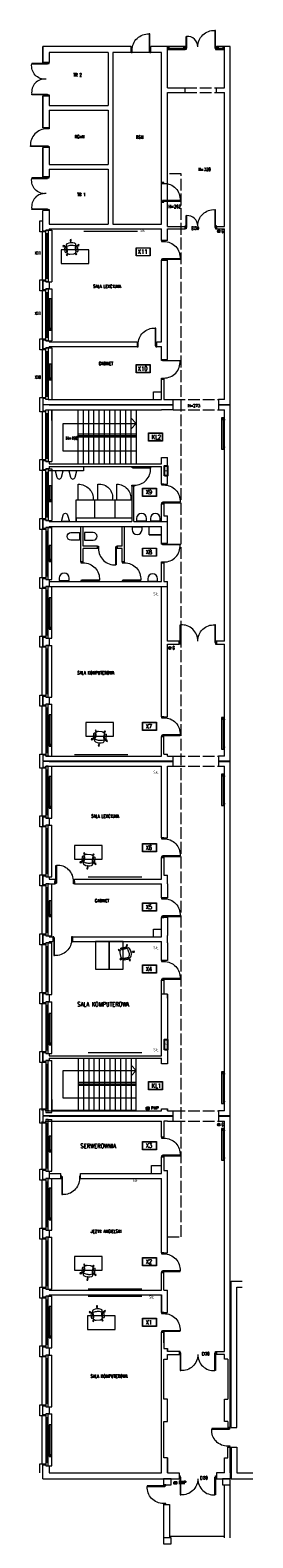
# Model space of a CAD drawing. Header units: millimetres. Extents: x -20020 to 55682, y 3351 to 17623.
# Tile 33 of 49: x 6999 to 8132, y 9951 to 17623. Entities that reach past the tile are written whole.
import ezdxf

# ---------------------------------------------------------------- set-up
doc = ezdxf.new("R2010")
doc.units = ezdxf.units.MM
doc.linetypes.add('ACAD_ISO02W100', pattern=[15, 12, -3])
doc.layers.get('0').update_dxf_attribs({"color": 252, "lineweight": 9})
for name, color, linetype, lineweight in [('0 - przerywana', 252, 'ACAD_ISO02W100', 9), ('0- stolarka', 252, 'Continuous', 9), ('0- widokowe', 252, 'Continuous', 9), ('000 STOLARKA', 252, 'Continuous', 9), ('000- DODATKI', 252, 'Continuous', 9), ('000- ŚCIANY', 252, 'Continuous', 9), ('000-NUMERY SALI', 252, 'Continuous', 9), ('Grzejniki CO na rzucie', 252, 'Continuous', 9), ('PIK_09_MEBLE', 252, 'Continuous', 9), ('widokowe', 252, 'Continuous', 9)]:
    doc.layers.add(name, color=color, linetype=linetype, lineweight=lineweight)
doc.layers.add('Znaki bezp.', color=10, linetype='Continuous')
doc.styles.add('GENERATED_STYLE_7', font='txt', dxfattribs={"width": 0.8})
doc.styles.get("Standard").update_dxf_attribs({"font": 'romans.shx', "width": 0.7})

# ---------------------------------------------------------------- blocks, each defined once
blk = doc.blocks.new('d90')
at = {"layer": '0- stolarka'}
for points in [[(-270.5, 3071.8), (-270.5, 3161.8), (-267.5, 3161.8), (-267.5, 3071.8), (-270.5, 3071.8)], [(-275.5, 3079.3), (-270.5, 3079.3), (-270.5, 3067.3), (-275.5, 3067.3), (-275.5, 3079.3)], [(-180.5, 3079.3), (-175.5, 3079.3), (-175.5, 3067.3), (-180.5, 3067.3), (-180.5, 3079.3)]]:
    blk.add_lwpolyline(points, dxfattribs=at)
blk.add_lwpolyline([(-180.5, 3079.3, 0.437586), (-267.5, 3161.8, 1.233982)], format="xyb", dxfattribs=at)
blk = doc.blocks.new('drzwi 2x90')
at = {"layer": '0- stolarka'}
for points in [[(5795.1, 5238.8, -0.437586), (5712.6, 5325.8, -1.233982)], [(5795.1, 5238.8, 0.437586), (5712.6, 5151.8, 1.233982)]]:
    blk.add_lwpolyline(points, format="xyb", dxfattribs=at)
for points in [[(5802.6, 5328.8), (5712.6, 5328.8), (5712.6, 5325.8), (5802.6, 5325.8), (5802.6, 5328.8)], [(5795.1, 5333.8), (5795.1, 5328.8), (5810.1, 5328.8), (5810.1, 5333.8), (5795.1, 5333.8)], [(5802.6, 5148.8), (5712.6, 5148.8), (5712.6, 5151.8), (5802.6, 5151.8), (5802.6, 5148.8)], [(5795.1, 5143.8), (5795.1, 5148.8), (5810.1, 5148.8), (5810.1, 5143.8), (5795.1, 5143.8)]]:
    blk.add_lwpolyline(points, dxfattribs=at)
blk = doc.blocks.new('OKNO 02')
at = {"layer": '0- stolarka'}
for points in [[(-795.8, 4074.8), (-532.4, 4074.8), (-532.4, 4085.8), (-795.8, 4085.8), (-795.8, 4074.8)], [(-777.7, 4074.8), (-777.7, 4085.8)], [(-550.6, 4080.3), (-777.7, 4080.3)], [(-550.6, 4074.8), (-550.6, 4085.8)]]:
    blk.add_lwpolyline(points, dxfattribs=at)
at = {"layer": '0- widokowe'}
for points in [[(-532.4, 4104.8), (-795.8, 4104.8)], [(-795.8, 4085.8), (-795.8, 4104.8)], [(-532.4, 4085.8), (-532.4, 4104.8)], [(-542.4, 4055.8), (-542.4, 4055.8), (-785.8, 4055.8), (-785.8, 4055.8)]]:
    blk.add_lwpolyline(points, dxfattribs=at)
blk = doc.blocks.new('drzwi 90x30')
at = {"layer": '0- stolarka'}
for points in [[(7791.9, 16619.6), (7791.9, 16679.6), (7794.9, 16679.6), (7794.9, 16619.6), (7791.9, 16619.6)], [(7941.9, 16619.6), (7941.9, 16709.6), (7938.9, 16709.6), (7938.9, 16619.6), (7941.9, 16619.6)], [(7786.9, 16627.1), (7791.9, 16627.1), (7791.9, 16612.1), (7786.9, 16612.1), (7786.9, 16627.1)], [(7946.9, 16627.1), (7941.9, 16627.1), (7941.9, 16612.1), (7946.9, 16612.1), (7946.9, 16627.1)]]:
    blk.add_lwpolyline(points, dxfattribs=at)
for points in [[(7851.9, 16627.1, 0.41941), (7794.9, 16679.6, 1.233982)], [(7851.9, 16627.1, -0.437586), (7938.9, 16709.6, -1.233982)]]:
    blk.add_lwpolyline(points, format="xyb", dxfattribs=at)
blk = doc.blocks.new('drzwi 80x80')
at = {"layer": '0- stolarka'}
for points in [[(6844.6, 16756.2, -0.496076), (6772.1, 16833.2, -1.233982)], [(6844.6, 16756.2, 0.496076), (6772.1, 16679.2, 1.233982)]]:
    blk.add_lwpolyline(points, format="xyb", dxfattribs=at)
for points in [[(6852.1, 16836.2), (6772.1, 16836.2), (6772.1, 16833.2), (6852.1, 16833.2), (6852.1, 16836.2)], [(6844.6, 16841.2), (6844.6, 16836.2), (6859.6, 16836.2), (6859.6, 16841.2), (6844.6, 16841.2)], [(6852.1, 16676.2), (6772.1, 16676.2), (6772.1, 16679.2), (6852.1, 16679.2), (6852.1, 16676.2)], [(6844.6, 16671.2), (6844.6, 16676.2), (6859.6, 16676.2), (6859.6, 16671.2), (6844.6, 16671.2)]]:
    blk.add_lwpolyline(points, dxfattribs=at)
blk = doc.blocks.new('INNY_P_ALH_LEFT_P_90_80_80_30_10')
for p, q in [((-380, -70), (-280, -70)), ((-380, -90), (-320, -90)), ((-380, -110), (-280, -110)), ((-380, -130), (-320, -130))]:
    blk.add_line(p, q)
for points in [[(-320, -50), (-320, 0), (-280, 0), (-280, -50)], [(280, -50), (280, 0), (320, 0), (320, -50)], [(-400, -150), (400, -150), (400, -50), (-400, -50), (-400, -150)]]:
    blk.add_lwpolyline(points)
blk = doc.blocks.new('Z$W@#14095')
at = {"layer": 'PIK_09_MEBLE', "linetype": 'Continuous'}
for p, q in [((6.1, 16.6), (13.8, 19.1)), ((7.7, 11.9), (6.1, 16.6)), ((15.3, 14.3), (7.7, 11.9)), ((13.8, 19.1), (14.3, 17.3)), ((14.3, 17.3), (22, 19.8)), ((14.7, 16.1), (14.3, 17.3)), ((22.4, 18.5), (14.7, 16.1)), ((14.7, 16.1), (15.3, 14.3)), ((19.9, 38.6), (20.2, 40.2)), ((19.9, 29.1), (19.9, 38.6)), ((22, 19.8), (19.9, 29.1)), ((20.2, 40.2), (20.8, 41.8)), ((20.7, 60.7), (24.8, 63.6)), ((25.3, 54.2), (20.7, 60.7)), ((20.8, 41.8), (21.6, 43.2)), ((21.6, 43.2), (22.6, 44.5)), ((22, 19.8), (22.4, 18.5)), ((26.2, 9.7), (22.4, 18.5)), ((22.6, 44.5), (23.8, 45.7)), ((23.8, 45.7), (31.8, 48.4)), ((24.8, 63.6), (29.4, 57.1)), ((26.9, 55.4), (25.3, 54.2)), ((31.7, 2), (26.2, 9.7)), ((26.9, 55.4), (27.8, 56.1)), ((31.8, 48.4), (26.9, 55.4)), ((29.4, 57.1), (27.9, 56.1)), ((27.9, 56.1), (33.2, 48.9)), ((32.9, 0.8), (31.7, 2)), ((31.8, 48.5), (33.2, 49)), ((34.3, -0.1), (32.9, 0.8)), ((33.2, 48.9), (34.4, 49.3)), ((34.4, 49.3), (56.9, 56.5)), ((54.1, 63), (36.6, 57.4)), ((47.1, 1), (39, -1.5)), ((39.7, 47.9), (57.2, 53.5)), ((39.7, 47.9), (39.7, 47.9)), ((47.1, 1), (48.5, 1.5)), ((47.2, -7.6), (47.1, 1)), ((48.5, 1.4), (48.4, -7.6)), ((49.7, 1.7), (48.5, 1.4)), ((72.2, 9), (49.7, 1.7)), ((70.6, 11.7), (53.1, 6.1)), ((54.1, 63), (54.1, 63)), ((56.2, -3.4), (73.7, 2.2)), ((56.9, 56.5), (59.4, 56.5)), ((59.4, 56.5), (62, 56.1)), ((62, 56.1), (64.4, 55.3)), ((64.4, 55.3), (66.7, 54.1)), ((66.6, 57.1), (71.3, 63.5)), ((68.1, 56), (66.6, 57.1)), ((66.7, 54.1), (68.1, 56)), ((69.1, 55.2), (67.8, 53.4)), ((67.8, 53.4), (69.7, 51.8)), ((68, 56), (69, 55.3)), ((70.6, 54.1), (69.1, 55.2)), ((69.7, 51.8), (71.3, 49.8)), ((75.3, 60.6), (70.6, 54.1)), ((70.6, 11.7), (70.6, 11.7)), ((71.3, 63.5), (75.3, 60.6)), ((71.3, 49.8), (72.6, 47.7)), ((74.3, 10.5), (72.2, 9)), ((72.6, 47.7), (73.6, 45.4)), ((73.6, 45.4), (79.2, 27.8)), ((76.1, 12.3), (74.3, 10.5)), ((77.6, 14.4), (76.1, 12.3)), ((78.8, 16.7), (77.6, 14.4)), ((81, 16), (78.8, 16.7)), ((79.2, 27.8), (79.8, 25.3)), ((79.8, 20.3), (79.2, 17.8)), ((79.2, 17.8), (81.4, 17.1)), ((79.8, 25.3), (80, 22.8)), ((80, 22.8), (79.8, 20.3)), ((80.4, 14.2), (81, 16)), ((88, 11.7), (80.4, 14.2)), ((80.8, 15.7), (81.3, 17.2)), ((81.4, 17.1), (81.9, 18.9)), ((81.9, 18.9), (89.6, 16.4)), ((89.6, 16.4), (88, 11.7)), ((35.8, -0.8), (34.3, -0.1)), ((37.4, -1.3), (35.8, -0.8)), ((39, -1.5), (37.4, -1.3)), ((45.3, -15.6), (45.2, -7.6)), ((45.2, -7.6), (47.2, -7.6)), ((50.3, -15.6), (45.3, -15.6)), ((47.1, -7.5), (48.3, -7.5)), ((48.4, -7.6), (50.2, -7.6)), ((50.2, -7.6), (50.3, -15.6)), ((56.2, -3.4), (56.2, -3.4))]:
    blk.add_line(p, q, dxfattribs=at)
for centre, radius, start, end in [((74.9, 37.7), 44, 173.94367, 199.79381), ((41.4, 41.3), 10.3, 130.9193, 174.1814), ((38.1, 52.6), 5, 107.84907, 287.84907), ((75.8, 34.9), 44, 195.90433, 221.75447), ((50.7, 12.5), 10.3, 221.51675, 264.77884), ((54.6, 1.3), 5, 107.84907, 287.84907), ((55.6, 58.3), 5, 287.84907, 107.84907), ((58.1, 40.5), 16.2, 53.65259, 58.1201), ((72.1, 7), 5, 287.84907, 107.84907), ((63.8, 22.9), 16.2, 337.57804, 342.04555)]:
    blk.add_arc(centre, radius, start, end, dxfattribs=at)
blk = doc.blocks.new('GRZEJNIK DUŻY')
for p, q in [((-380, -70), (-280, -70)), ((-380, -90), (-320, -90)), ((-380, -110), (-280, -110)), ((-380, -130), (-320, -130))]:
    blk.add_line(p, q)
for points in [[(-320, -50), (-320, 0), (-280, 0), (-280, -50)], [(1080, -50), (1080, 0), (1120, 0), (1120, -50)], [(-400, -150), (1200, -150), (1200, -50), (-400, -50), (-400, -150)]]:
    blk.add_lwpolyline(points)

msp = doc.modelspace()

# ---------------------------------------------------------------- linework, layer by layer
at = {"layer": '0 - przerywana', "ltscale": 5}
for points in [[(7786.86, 17329.14), (7946.86, 17329.14)], [(7786.86, 17305.14), (7946.86, 17305.14)], [(7697.03, 11482.27), (7767.03, 11482.27), (7767.03, 16892.52), (7697.03, 16892.52)], [(7727.03, 15743.27), (7957.03, 15743.27)], [(7727.03, 15691.06), (7957.03, 15691.06)], [(7727.03, 13929.3), (7957.03, 13929.3)], [(7727.03, 13877.08), (7957.03, 13877.08)], [(7727.03, 12124), (7957.03, 12124)], [(7727.03, 12071.78), (7957.03, 12071.78)]]:
    msp.add_lwpolyline(points, dxfattribs=at)
at = {"layer": '0- stolarka'}
for points in [[(7786.86, 17539.14), (7697.03, 17539.14), (7697.03, 17524.14), (7786.86, 17524.14), (7786.86, 17539.14), (7779.73, 17539.14), (7779.73, 17524.14), (7704.8, 17524.14), (7704.8, 17539.14), (7704.8, 17531.64), (7779.73, 17531.64)], [(7987.03, 17539.14), (7946.86, 17539.14), (7946.86, 17524.14), (7987.03, 17524.14), (7987.03, 17539.14), (7979.9, 17539.14), (7979.9, 17524.14), (7954.62, 17524.14), (7954.62, 17539.14), (7954.62, 17531.64), (7979.9, 17531.64)], [(7271.03, 15403.51), (7271.03, 15381.08), (7090.03, 15381.08)], [(7233.03, 15122.35), (7233.03, 15232.35), (7331.03, 15232.35)], [(7327.71, 15139.77), (7327.71, 15232.35), (7431.71, 15232.35)], [(7431.71, 15139.77), (7431.71, 15232.35), (7517.03, 15232.35)]]:
    msp.add_lwpolyline(points, dxfattribs=at)
for points in [[(7125.94, 15381.08), (7134.87, 15347.75, 0.767327), (7157.94, 15347.75), (7166.87, 15381.08), (7125.94, 15381.08)], [(7195.37, 15381.08), (7204.3, 15347.75, 0.767327), (7227.37, 15347.75), (7236.3, 15381.08), (7195.37, 15381.08)], [(7243.51, 15232.35), (7243.51, 15312.35, -0.4343218), (7320.03, 15232.35, -0.8329065)], [(7343.16, 15232.35), (7343.16, 15312.35, -0.5196442), (7416.15, 15232.35, -0.8329065)], [(7440.07, 15232.35), (7440.07, 15312.35, -0.4492447), (7511.15, 15232.35, -0.8329065)], [(7157.68, 15122.4), (7166.62, 15155.73, -0.767327), (7189.68, 15155.73), (7198.62, 15122.4), (7157.68, 15122.4)], [(7540.22, 15126.32), (7590.65, 15126.32), (7590.65, 15138.1, 1), (7540.22, 15138.1), (7540.22, 15126.32)], [(7610.66, 15126.32), (7661.09, 15126.32), (7661.09, 15138.1, 1), (7610.66, 15138.1), (7610.66, 15126.32)], [(7250.12, 15066.4), (7250.12, 15027.35), (7206.62, 15027.35, -1), (7206.62, 15066.4), (7250.12, 15066.4)], [(7276.28, 15066.4), (7276.28, 15027.35), (7319.78, 15027.35, 1), (7319.78, 15066.4), (7276.28, 15066.4)], [(7568.21, 15093.37), (7517.78, 15093.37), (7517.78, 15081.59, 1), (7568.21, 15081.59), (7568.21, 15093.37)], [(7146.94, 14823.24), (7197.37, 14823.24), (7197.37, 14835.02, 1), (7146.94, 14835.02), (7146.94, 14823.24)], [(7597.01, 14819.32), (7647.44, 14819.32), (7647.44, 14831.1, 1), (7597.01, 14831.1), (7597.01, 14819.32)]]:
    msp.add_lwpolyline(points, format="xyb", dxfattribs=at)
at = {"layer": '0- widokowe'}
for points in [[(7079.03, 16296.59), (7048.03, 16296.59), (7048.03, 16352.59), (7079.03, 16352.59)], [(7079.03, 15996.93), (7048.03, 15996.93), (7048.03, 16052.93), (7079.03, 16052.93)], [(7079.03, 15681.06), (7048.03, 15681.06), (7048.03, 15753.27), (7079.03, 15753.27)], [(7109.03, 15637.06), (7109.03, 15691.06), (7539.03, 15691.06), (7539.03, 15415.51)], [(7243.03, 15415.51), (7243.03, 15691.06)], [(7271.03, 15415.51), (7271.03, 15691.06)], [(7297.03, 15415.51), (7297.03, 15691.06)], [(7323.03, 15415.51), (7323.03, 15691.06)], [(7350.03, 15415.51), (7350.03, 15691.06)], [(7377.03, 15415.51), (7377.03, 15691.06)], [(7404.03, 15415.51), (7404.03, 15691.06)], [(7431.03, 15415.51), (7431.03, 15691.06)], [(7458.03, 15415.51), (7458.03, 15691.06)], [(7485.03, 15415.51), (7485.03, 15691.06)], [(7512.03, 15415.51), (7512.03, 15691.06)], [(7539.03, 15480.4), (7167.01, 15480.4), (7167.01, 15621.53), (7539.03, 15621.33), (7512.03, 15594.33)], [(7539.03, 15621.33), (7512.03, 15648.33)], [(7539.03, 15566.65), (7243.03, 15566.65)], [(7539.03, 15559.06), (7243.03, 15559.06)], [(7539.03, 15551.47), (7243.03, 15551.47)], [(7079.03, 15381.61), (7048.03, 15381.61), (7048.03, 15437.61), (7079.03, 15437.61)], [(7079.03, 15081.95), (7048.03, 15081.95), (7048.03, 15137.95), (7079.03, 15137.95)], [(7079.03, 14782.29), (7048.03, 14782.29), (7048.03, 14838.29), (7079.03, 14838.29)], [(7079.03, 14482.62), (7048.03, 14482.62), (7048.03, 14538.62), (7079.03, 14538.62)], [(7079.03, 14182.96), (7048.03, 14182.96), (7048.03, 14238.96), (7079.03, 14238.96)], [(7079.03, 13867.08), (7048.03, 13867.08), (7048.03, 13939.3), (7079.03, 13939.3)], [(7079.03, 13568.31), (7048.03, 13568.31), (7048.03, 13624.31), (7079.03, 13624.31)], [(7079.03, 13268.65), (7048.03, 13268.65), (7048.03, 13324.65), (7079.03, 13324.65)], [(7079.03, 12968.77), (7048.03, 12968.77), (7048.03, 13024.99), (7079.03, 13024.99)], [(7079.03, 12669.11), (7048.03, 12669.11), (7048.03, 12725.33), (7079.03, 12725.33)], [(7079.03, 12369.66), (7048.03, 12369.66), (7048.03, 12425.66), (7079.03, 12425.66)], [(7109.03, 12181.56), (7109.03, 12127.56), (7539.03, 12127.56), (7539.03, 12391.56)], [(7243.03, 12391.56), (7243.03, 12127.56)], [(7271.03, 12391.56), (7271.03, 12127.56)], [(7297.03, 12391.56), (7297.03, 12127.56)], [(7323.03, 12391.56), (7323.03, 12127.56)], [(7350.03, 12391.56), (7350.03, 12127.56)], [(7377.03, 12391.56), (7377.03, 12127.56)], [(7404.03, 12391.56), (7404.03, 12127.56)], [(7431.03, 12391.56), (7431.03, 12127.56)], [(7458.03, 12391.56), (7458.03, 12127.56)], [(7485.03, 12391.56), (7485.03, 12127.56)], [(7512.03, 12391.56), (7512.03, 12127.56)], [(7539.03, 12329.35), (7512.03, 12356.35)], [(7539.03, 12188.42), (7167.01, 12188.42), (7167.01, 12329.56), (7539.03, 12329.35), (7512.03, 12302.35)], [(7539.03, 12267.14), (7243.03, 12267.14)], [(7539.03, 12259.56), (7243.03, 12259.56)], [(7539.03, 12251.97), (7243.03, 12251.97)], [(7079.03, 12061.78), (7048.03, 12061.78), (7048.03, 12134), (7079.03, 12134)], [(7079.03, 11770.34), (7048.03, 11770.34), (7048.03, 11826.34), (7079.03, 11826.34)], [(7079.03, 11470.67), (7048.03, 11470.67), (7048.03, 11526.67), (7079.03, 11526.67)], [(7079.03, 11171.01), (7048.03, 11171.01), (7048.03, 11227.01), (7079.03, 11227.01)], [(7079.03, 10871.35), (7048.03, 10871.35), (7048.03, 10927.35), (7079.03, 10927.35)], [(7079.03, 10571.69), (7048.03, 10571.69), (7048.03, 10627.69), (7079.03, 10627.69)], [(7048.03, 10281.81), (7048.03, 10328.02), (7079.03, 10328.02)], [(7712.03, 9959.16), (7982.03, 9959.16)]]:
    msp.add_lwpolyline(points, dxfattribs=at)
at = {"layer": '000 STOLARKA'}
msp.add_lwpolyline([(7063.03, 12420.66), (7063.03, 12374.45)], dxfattribs=at)
at = {"layer": '000- DODATKI'}
for points in [[(7272.14, 16600.46), (7544.99, 16600.46)], [(7223.86, 13936.28), (7496.72, 13936.28)], [(7294.18, 13314.87), (7567.03, 13314.87)], [(7294.18, 12420.21), (7567.03, 12420.21)], [(7294.18, 11217.88), (7567.03, 11217.88)], [(7294.18, 11179.93), (7567.03, 11179.93)]]:
    msp.add_lwpolyline(points, dxfattribs=at)
at = {"layer": '000- ŚCIANY'}
for points in [[(7063.03, 17539.14), (7063.03, 17459.14)], [(7063.03, 17459.14), (7063.03, 17539.14)], [(7512.8, 17539.14), (7063.03, 17539.14)], [(7095.03, 17509.14), (7095.03, 17459.14)], [(7395.03, 17509.14), (7095.03, 17509.14)], [(7395.03, 17509.14), (7395.03, 17240.14)], [(7667.03, 17509.14), (7419.03, 17509.14)], [(7419.03, 17509.14), (7419.03, 16636.14)], [(7512.8, 17509.14), (7512.8, 17539.14)], [(7612.8, 17509.14), (7612.8, 17539.14)], [(7697.03, 17539.14), (7612.8, 17539.14)], [(7667.03, 16636.14), (7667.03, 17509.14)], [(7697.03, 17329.14), (7697.03, 17539.14)], [(7987.03, 17329.14), (7987.03, 17539.14)], [(8017.03, 17539.14), (7987.03, 17539.14)], [(8017.03, 10511.81), (8017.03, 17539.14)], [(7095.03, 17459.14), (7063.03, 17459.14)], [(7063.03, 17289.14), (7063.03, 17125.98)], [(7063.03, 17125.98), (7063.03, 17289.14)], [(7063.03, 17289.14), (7095.03, 17289.14)], [(7095.03, 17294.14), (7095.03, 17240.14)], [(7697.03, 17329.14), (7786.86, 17329.14)], [(7697.03, 16624.14), (7697.03, 17305.14)], [(7697.03, 17305.14), (7786.86, 17305.14)], [(7786.86, 17305.14), (7786.86, 17329.14)], [(7946.86, 17329.14), (7987.03, 17329.14)], [(7946.86, 17305.14), (7946.86, 17329.14)], [(7946.86, 17305.14), (7987.03, 17305.14)], [(7987.03, 16624.14), (7987.03, 17305.14)], [(7095.03, 17240.14), (7395.03, 17240.14)], [(7095.03, 17216.14), (7095.03, 17125.98)], [(7095.03, 17216.14), (7395.03, 17216.14)], [(7395.03, 17216.14), (7395.03, 16940.14)], [(7095.03, 17125.98), (7063.03, 17125.98)], [(7063.03, 17025.98), (7063.03, 16876.14)], [(7063.03, 16876.14), (7063.03, 17025.98)], [(7095.03, 17025.98), (7063.03, 17025.98)], [(7095.03, 17025.98), (7095.03, 16940.14)], [(7095.03, 16940.14), (7395.03, 16940.14)], [(7095.03, 16916.14), (7095.03, 16876.14)], [(7095.03, 16916.14), (7395.03, 16916.14)], [(7395.03, 16916.14), (7395.03, 16636.14)], [(7095.03, 16876.14), (7063.03, 16876.14)], [(7079.03, 16596.25), (7048.03, 16596.25), (7048.03, 16652.25)], [(7048.03, 16652.25), (7063.03, 16652.25)], [(7095.03, 16612.14), (7095.03, 16606.04), (7079.03, 16606.04), (7079.03, 16601.04), (7063.03, 16601.04), (7063.03, 16706.14)], [(7095.03, 16706.14), (7063.03, 16706.14)], [(7095.03, 16706.14), (7095.03, 16636.14)], [(7095.03, 16636.14), (7395.03, 16636.14)], [(7095.03, 16612.14), (7667.03, 16612.14)], [(7419.03, 16636.14), (7667.03, 16636.14)], [(7667.03, 16552.14), (7667.03, 16612.14)], [(7697.03, 16624.14), (7786.86, 16624.14)], [(7697.03, 16552.14), (7697.03, 16612.14)], [(7697.03, 16612.14), (7786.86, 16612.14)], [(7786.86, 16624.14), (7786.86, 16612.14)], [(7946.86, 16624.14), (7987.03, 16624.14)], [(7946.86, 16624.14), (7946.86, 16612.14)], [(7946.86, 16612.14), (7987.03, 16612.14)], [(7987.03, 15743.27), (7987.03, 16612.14)], [(7697.03, 16552.14), (7667.03, 16552.14)], [(7667.03, 16036.83), (7667.03, 16452.14)], [(7679.03, 16452.14), (7667.03, 16452.14)], [(7667.03, 16452.14), (7679.03, 16452.14), (7679.03, 16452.14), (7697.03, 16452.14)], [(7697.03, 15947.94), (7697.03, 16452.14)], [(7063.03, 16347.59), (7063.03, 16301.38)], [(7095.03, 16342.59), (7095.03, 16306.38), (7079.03, 16306.38), (7079.03, 16301.38), (7063.03, 16301.38), (7063.03, 16347.59), (7079.03, 16347.59), (7079.03, 16342.59), (7095.03, 16342.59)], [(7063.03, 16047.94), (7063.03, 16001.72)], [(7095.03, 16012.83), (7095.03, 16006.72), (7079.03, 16006.72), (7079.03, 16001.72), (7063.03, 16001.72), (7063.03, 16047.94), (7079.03, 16047.94), (7079.03, 16042.94), (7095.03, 16042.94)], [(7095.03, 16042.94), (7095.03, 16036.83)], [(7095.03, 16036.83), (7543.03, 16036.83)], [(7543.03, 16036.83), (7543.03, 16012.83)], [(7643.03, 16036.83), (7667.03, 16036.83)], [(7643.03, 16012.83), (7643.03, 16036.83)], [(7095.03, 16012.83), (7543.03, 16012.83)], [(7643.03, 16012.83), (7667.03, 16012.83)], [(7667.03, 15947.94), (7667.03, 16012.83)], [(7667.03, 15947.94), (7697.03, 15947.94)], [(7667.03, 15743.27), (7667.03, 15847.94)], [(7679.03, 15847.94), (7667.03, 15847.94)], [(7667.03, 15847.94), (7679.03, 15847.94), (7679.03, 15743.27), (7727.03, 15743.27)], [(7095.03, 15743.27), (7095.03, 15743.28), (7079.03, 15743.28), (7079.03, 15748.28), (7063.03, 15748.28), (7063.03, 15718.67), (7063.03, 15718.67), (7095.03, 15718.67)], [(7095.03, 15743.27), (7225.03, 15743.27)], [(7225.03, 15743.27), (7667.03, 15743.27)], [(7627.03, 15743.27), (7627.03, 15783.27), (7667.03, 15783.27)], [(7727.03, 15691.06), (7727.03, 15743.27)], [(7987.03, 15743.27), (7957.03, 15743.27), (7957.03, 15691.06), (7987.03, 15691.06)], [(7095.03, 15715.67), (7063.03, 15715.67), (7063.03, 15698.93), (7063.03, 15686.06), (7079.03, 15686.06), (7079.03, 15691.06), (7095.03, 15691.06)], [(7095.03, 15718.67), (7225.03, 15718.67)], [(7095.03, 15715.67), (7727.03, 15715.67)], [(7095.03, 15691.06), (7225.03, 15691.06)], [(7225.03, 15718.67), (7727.03, 15718.67)], [(7225.03, 15691.06), (7667.03, 15691.06)], [(7667.03, 15715.67), (7667.03, 15718.67)], [(7727.03, 15691.06), (7679.03, 15691.06), (7679.03, 15691.06), (7679.03, 15691.06), (7667.03, 15691.06)], [(7957.03, 15718.67), (8017.03, 15718.67)], [(7957.03, 15715.67), (8017.03, 15715.67)], [(7987.03, 14514.16), (7987.03, 15691.06)], [(7063.03, 15432.61), (7063.03, 15386.4)], [(7095.03, 15403.51), (7095.03, 15391.4), (7079.03, 15391.4), (7079.03, 15386.4), (7063.03, 15386.4), (7063.03, 15432.61), (7079.03, 15432.61), (7079.03, 15427.61), (7095.03, 15427.61)], [(7095.03, 15427.61), (7095.03, 15415.51)], [(7667.03, 15415.51), (7667.03, 15447.94)], [(7667.03, 15447.94), (7667.03, 15447.94), (7697.03, 15447.94)], [(7697.03, 15313.51), (7697.03, 15447.94)], [(7095.03, 15415.51), (7667.03, 15415.51)], [(7095.03, 15415.51), (7667.03, 15415.51)], [(7095.03, 15403.51), (7667.03, 15403.51)], [(7667.03, 15313.51), (7667.03, 15403.51)], [(7527.03, 15122.35), (7527.03, 15302.35), (7517.03, 15302.35), (7517.03, 15122.35)], [(7667.03, 15313.51), (7697.03, 15313.51)], [(7667.03, 15122.35), (7667.03, 15213.51)], [(7667.03, 15213.51), (7679.03, 15213.51), (7679.03, 15152.35)], [(7063.03, 15132.95), (7063.03, 15086.74)], [(7095.03, 15097.35), (7095.03, 15091.74), (7079.03, 15091.74), (7079.03, 15086.74), (7063.03, 15086.74), (7063.03, 15132.95), (7079.03, 15132.95), (7079.03, 15127.95), (7095.03, 15127.95)], [(7095.03, 15127.95), (7095.03, 15122.35)], [(7095.03, 15122.35), (7517.03, 15122.35)], [(7517.03, 15139.77), (7233.03, 15139.77), (7233.03, 15122.35)], [(7527.03, 15122.35), (7697.03, 15122.35)], [(7679.03, 15152.35), (7697.03, 15152.35)], [(7697.03, 15011.73), (7697.03, 15152.35)], [(7095.03, 15097.35), (7667.03, 15097.35)], [(7269.03, 14917.07), (7257.03, 14917.07), (7257.03, 15097.35)], [(7269.03, 14996.57), (7269.03, 15097.35)], [(7467.03, 14996.57), (7467.03, 15097.35)], [(7479.03, 14917.07), (7479.03, 15097.35)], [(7604.16, 15054.54), (7667.03, 15054.54), (7604.16, 15054.54), (7604.16, 15097.35)], [(7667.03, 15011.73), (7667.03, 15097.35)], [(7342.03, 14996.57), (7269.03, 14996.57)], [(7269.03, 14917.07), (7269.03, 14984.57)], [(7342.03, 14984.57), (7269.03, 14984.57)], [(7342.03, 14996.57), (7342.03, 14984.57)], [(7467.03, 14996.57), (7442.03, 14996.57)], [(7442.03, 14996.57), (7442.03, 14984.57)], [(7467.03, 14984.57), (7442.03, 14984.57)], [(7479.03, 14917.07), (7467.03, 14917.07), (7467.03, 14984.57)], [(7667.03, 15011.73), (7697.03, 15011.73)], [(7667.03, 14817.07), (7667.03, 14911.73)], [(7667.03, 14911.73), (7679.03, 14911.73)], [(7679.03, 14911.73), (7679.03, 14817.07)], [(7095.03, 14828.29), (7095.03, 14792.07), (7079.03, 14792.07), (7079.03, 14787.07), (7063.03, 14787.07), (7063.03, 14833.29), (7079.03, 14833.29), (7079.03, 14828.29), (7095.03, 14828.29)], [(7095.03, 14817.07), (7667.03, 14817.07)], [(7679.03, 14817.07), (7697.03, 14817.07)], [(7697.03, 14792.07), (7697.03, 14817.07)], [(7095.03, 14792.07), (7697.03, 14792.07)], [(7667.03, 14129.3), (7667.03, 14792.07)], [(7697.03, 14514.16), (7697.03, 14792.07)], [(7063.03, 14533.62), (7063.03, 14487.41)], [(7095.03, 14528.62), (7095.03, 14492.41), (7079.03, 14492.41), (7079.03, 14487.41), (7063.03, 14487.41), (7063.03, 14533.62), (7079.03, 14533.62), (7079.03, 14528.62), (7095.03, 14528.62)], [(7756.86, 14514.16), (7697.03, 14514.16)], [(7756.86, 14514.16), (7756.86, 14499.16)], [(7987.03, 14514.16), (7946.86, 14514.16), (7946.86, 14499.16), (7987.03, 14499.16)], [(7697.03, 14129.3), (7697.03, 14499.16)], [(7697.03, 14499.16), (7756.86, 14499.16)], [(7987.03, 13929.3), (7987.03, 14499.16)], [(7063.03, 14233.96), (7063.03, 14187.75)], [(7095.03, 14228.96), (7095.03, 14192.75), (7079.03, 14192.75), (7079.03, 14187.75), (7063.03, 14187.75), (7063.03, 14233.96), (7079.03, 14233.96), (7079.03, 14228.96), (7095.03, 14228.96)], [(7667.03, 14129.3), (7697.03, 14129.3)], [(7667.03, 13929.3), (7667.03, 14029.3)], [(7679.03, 13939.3), (7679.03, 14029.3), (7667.03, 14029.3)], [(7095.03, 13929.3), (7095.03, 13929.3), (7079.03, 13929.3), (7079.03, 13934.3), (7063.03, 13934.3), (7063.03, 13904.69), (7063.03, 13904.69), (7095.03, 13904.69)], [(7095.03, 13901.69), (7063.03, 13901.69), (7063.03, 13884.95), (7063.03, 13872.08), (7079.03, 13872.08), (7079.03, 13877.08), (7095.03, 13877.08)], [(7095.03, 13929.3), (7225.03, 13929.3)], [(7095.03, 13904.69), (7225.03, 13904.69)], [(7095.03, 13901.69), (7727.03, 13901.69)], [(7225.03, 13929.3), (7667.03, 13929.3)], [(7225.03, 13904.69), (7727.03, 13904.69)], [(7679.03, 13939.3), (7697.03, 13939.3)], [(7697.03, 13929.3), (7697.03, 13939.3)], [(7697.03, 13929.3), (7727.03, 13929.3)], [(7727.03, 13877.08), (7727.03, 13929.3)], [(7987.03, 13929.3), (7957.03, 13929.3), (7957.03, 13877.08), (7987.03, 13877.08)], [(7957.03, 13904.69), (8017.03, 13904.69)], [(7957.03, 13901.69), (8017.03, 13901.69)], [(7095.03, 13877.08), (7225.03, 13877.08)], [(7225.03, 13877.08), (7667.03, 13877.08)], [(7667.03, 13713.08), (7667.03, 13877.08)], [(7697.03, 13713.08), (7697.03, 13877.08)], [(7697.03, 13877.08), (7727.03, 13877.08)], [(7987.03, 12124), (7987.03, 13877.08)], [(7667.03, 13513.42), (7667.03, 13713.08)], [(7697.03, 13513.42), (7697.03, 13713.08)], [(7063.03, 13619.32), (7063.03, 13573.1)], [(7095.03, 13614.32), (7095.03, 13578.1), (7079.03, 13578.1), (7079.03, 13573.1), (7063.03, 13573.1), (7063.03, 13619.32), (7079.03, 13619.32), (7079.03, 13614.32), (7095.03, 13614.32)], [(7679.03, 13513.42), (7679.03, 13513.42), (7667.03, 13513.42)], [(7679.03, 13513.42), (7697.03, 13513.42)], [(7667.03, 13303.44), (7667.03, 13413.42)], [(7679.03, 13413.42), (7667.03, 13413.42)], [(7679.03, 13413.42), (7679.03, 13323.42), (7697.03, 13323.42)], [(7063.03, 13319.65), (7063.03, 13273.44)], [(7095.03, 13278.44), (7095.03, 13278.44), (7079.03, 13278.44), (7079.03, 13273.44), (7063.03, 13273.44), (7063.03, 13319.65), (7079.03, 13319.65), (7079.03, 13314.65), (7095.03, 13314.65)], [(7095.03, 13314.65), (7095.03, 13303.44)], [(7095.03, 13303.44), (7125.03, 13303.44)], [(7095.03, 13278.44), (7125.03, 13278.44)], [(7125.03, 13303.44), (7125.03, 13278.44)], [(7225.03, 13303.44), (7667.03, 13303.44)], [(7225.03, 13278.44), (7225.03, 13303.44)], [(7225.03, 13278.44), (7667.03, 13278.44)], [(7667.03, 13208.44), (7667.03, 13278.44)], [(7697.03, 13278.44), (7697.03, 13208.44), (7667.03, 13208.44)], [(7697.03, 13278.44), (7697.03, 13323.42)], [(7627.03, 13008.88), (7627.03, 13048.88), (7667.03, 13048.88)], [(7667.03, 13008.88), (7667.03, 13108.44)], [(7697.03, 13108.44), (7667.03, 13108.44)], [(7697.03, 13108.44), (7697.03, 13015.77)], [(7063.03, 13019.99), (7063.03, 12973.77)], [(7095.03, 12984.88), (7095.03, 12978.77), (7079.03, 12978.77), (7079.03, 12973.77), (7063.03, 12973.77), (7063.03, 13019.99), (7079.03, 13019.99), (7079.03, 13014.99), (7095.03, 13014.99)], [(7095.03, 13014.99), (7095.03, 13008.88)], [(7095.03, 13014.99), (7095.03, 13008.88)], [(7095.03, 13008.88), (7115.03, 13008.88)], [(7095.03, 13008.88), (7115.03, 13008.88), (7115.03, 12984.88)], [(7095.03, 12984.88), (7095.03, 12978.77)], [(7095.03, 12984.88), (7115.03, 12984.88)], [(7215.03, 13008.88), (7667.03, 13008.88)], [(7215.03, 13008.88), (7215.03, 12984.88)], [(7215.03, 12984.88), (7667.03, 12984.88)], [(7667.03, 12888.77), (7667.03, 12984.88)], [(7697.03, 12978.77), (7697.03, 12888.77), (7667.03, 12888.77)], [(7697.03, 12978.77), (7697.03, 13015.77)], [(7697.03, 12978.77), (7697.03, 12888.77)], [(7667.03, 12403.56), (7667.03, 12788.77)], [(7679.03, 12788.77), (7667.03, 12788.77)], [(7667.03, 12788.77), (7679.03, 12788.77), (7679.03, 12717.22)], [(7063.03, 12720.33), (7063.03, 12674.11)], [(7095.03, 12715.33), (7095.03, 12679.11), (7079.03, 12679.11), (7079.03, 12674.11), (7063.03, 12674.11), (7063.03, 12720.33), (7079.03, 12720.33), (7079.03, 12715.33), (7095.03, 12715.33)], [(7095.03, 12715.33), (7095.03, 12679.11)], [(7697.03, 12717.22), (7697.03, 12363.77), (7667.03, 12363.77)], [(7697.03, 12697.22), (7697.03, 12717.22), (7667.03, 12717.22)], [(7095.03, 12391.56), (7095.03, 12379.45), (7079.03, 12379.45), (7079.03, 12374.45), (7063.03, 12374.45), (7063.03, 12420.66), (7079.03, 12420.66), (7079.03, 12415.66), (7095.03, 12415.66)], [(7095.03, 12415.66), (7095.03, 12403.56)], [(7095.03, 12403.56), (7667.03, 12403.56)], [(7095.03, 12391.56), (7667.03, 12391.56)], [(7667.03, 12363.77), (7667.03, 12391.56)], [(7095.03, 12124), (7095.03, 12124), (7079.03, 12124), (7079.03, 12129), (7063.03, 12129), (7063.03, 12099.39), (7063.03, 12099.39), (7095.03, 12099.39)], [(7095.03, 12124), (7125.03, 12124)], [(7125.03, 12124), (7667.03, 12124)], [(7667.03, 12124), (7667.03, 12134.45)], [(7667.03, 12134.45), (7679.03, 12134.45), (7679.03, 12134.45), (7697.03, 12134.45), (7697.03, 12124)], [(7697.03, 12124), (7697.03, 12134.45)], [(7697.03, 12124), (7697.03, 12134)], [(7697.03, 12124), (7727.03, 12124)], [(7727.03, 12071.78), (7727.03, 12124)], [(7987.03, 12124), (7957.03, 12124), (7957.03, 12071.78), (7987.03, 12071.78)], [(7095.03, 12096.39), (7063.03, 12096.39), (7063.03, 12079.65), (7063.03, 12066.78), (7079.03, 12066.78), (7079.03, 12071.78), (7095.03, 12071.78)], [(7095.03, 12099.39), (7125.03, 12099.39)], [(7095.03, 12096.39), (7727.03, 12096.39)], [(7095.03, 12071.78), (7125.03, 12071.78)], [(7125.03, 12099.39), (7727.03, 12099.39)], [(7125.03, 12071.78), (7667.03, 12071.78)], [(7667.03, 11989.78), (7667.03, 12071.78)], [(7697.03, 12071.78), (7679.03, 12071.78), (7679.03, 12071.78), (7679.03, 11989.78), (7667.03, 11989.78)], [(7697.03, 12071.78), (7727.03, 12071.78)], [(7957.03, 12099.39), (8017.03, 12099.39)], [(7957.03, 12096.39), (8017.03, 12096.39)], [(7987.03, 10899.24), (7987.03, 12071.78)], [(7095.03, 11816.34), (7095.03, 11780.12), (7079.03, 11780.12), (7079.03, 11775.12), (7063.03, 11775.12), (7063.03, 11821.34), (7079.03, 11821.34), (7079.03, 11816.34), (7095.03, 11816.34)], [(7617.03, 11805.12), (7617.03, 11845.12), (7667.03, 11845.12)], [(7667.03, 11805.12), (7667.03, 11889.78)], [(7679.03, 11889.78), (7667.03, 11889.78)], [(7679.03, 11889.78), (7679.03, 11819.78), (7697.03, 11819.78)], [(7697.03, 11780.12), (7697.03, 11819.78)], [(7095.03, 11805.12), (7155.03, 11805.12)], [(7095.03, 11780.12), (7155.03, 11780.12)], [(7155.03, 11780.12), (7155.03, 11805.12)], [(7255.03, 11805.12), (7667.03, 11805.12)], [(7255.03, 11780.12), (7255.03, 11805.12)], [(7255.03, 11780.12), (7667.03, 11780.12)], [(7667.03, 11400.91), (7667.03, 11780.12)], [(7697.03, 11400.91), (7697.03, 11780.12)], [(7095.03, 11516.68), (7095.03, 11480.46), (7079.03, 11480.46), (7079.03, 11475.46), (7063.03, 11475.46), (7063.03, 11521.68), (7079.03, 11521.68), (7079.03, 11516.68), (7095.03, 11516.68)], [(7667.03, 11400.91), (7697.03, 11400.91)], [(7667.03, 11210.91), (7667.03, 11300.91)], [(7679.03, 11210.91), (7679.03, 11300.91), (7667.03, 11300.91)], [(7095.03, 11186.91), (7095.03, 11180.8), (7079.03, 11180.8), (7079.03, 11175.8), (7063.03, 11175.8), (7063.03, 11222.01), (7079.03, 11222.01), (7079.03, 11217.01), (7095.03, 11217.01)], [(7095.03, 11217.01), (7095.03, 11210.91)], [(7095.03, 11210.91), (7667.03, 11210.91)], [(7679.03, 11210.91), (7697.03, 11210.91)], [(7697.03, 11155.01), (7697.03, 11210.91)], [(8021.03, 10511.81), (8021.03, 11256.4), (8077.55, 11256.4)], [(8051.03, 10511.81), (8051.03, 11226.4), (8077.55, 11226.4)], [(7095.03, 11186.91), (7667.03, 11186.91)], [(7667.03, 11096.91), (7667.03, 11186.91)], [(7667.03, 11186.91), (7667.03, 11096.91), (7697.03, 11096.91)], [(7697.03, 11096.91), (7697.03, 11155.01)], [(7667.03, 10281.81), (7667.03, 10996.91)], [(7667.03, 10996.91), (7679.03, 10996.91)], [(7667.03, 10996.91), (7679.03, 10996.91), (7679.03, 10914.24)], [(7679.03, 10943.24), (7679.03, 11001.24)], [(7095.03, 10917.35), (7095.03, 10881.13), (7079.03, 10881.13), (7079.03, 10876.13), (7063.03, 10876.13), (7063.03, 10922.35), (7079.03, 10922.35), (7079.03, 10917.35), (7095.03, 10917.35)], [(7667.03, 10899.24), (7667.03, 10914.24)], [(7667.03, 10884.24), (7667.03, 10914.24)], [(7679.03, 10914.24), (7697.03, 10914.24), (7697.03, 10899.24)], [(7697.03, 10899.24), (7697.03, 10914.24)], [(7702.03, 10899.24), (7697.03, 10899.24)], [(7756.86, 10899.24), (7702.03, 10899.24)], [(7756.86, 10899.24), (7756.86, 10884.24)], [(7946.86, 10899.24), (7946.86, 10884.24)], [(7947.03, 10899.24), (7987.03, 10899.24)], [(7679.03, 10656.58), (7679.03, 10859.24)], [(7679.03, 10859.24), (7697.03, 10859.24)], [(7697.03, 10859.24), (7697.03, 10884.24)], [(7697.03, 10884.24), (7702.03, 10884.24)], [(7702.03, 10884.24), (7756.86, 10884.24)], [(7987.03, 10884.24), (7947.03, 10884.24)], [(7987.03, 10859.24), (7987.03, 10884.24)], [(8005.03, 10859.24), (7987.03, 10859.24)], [(8005.03, 10859.24), (8005.03, 10656.58)], [(7095.03, 10617.69), (7095.03, 10581.47), (7079.03, 10581.47), (7079.03, 10576.47), (7063.03, 10576.47), (7063.03, 10622.69), (7079.03, 10622.69), (7079.03, 10617.69), (7095.03, 10617.69)], [(7679.03, 10542.58), (7697.03, 10542.58), (7697.03, 10656.58), (7679.03, 10656.58)], [(7697.03, 10542.58), (7697.03, 10656.58)], [(7987.03, 10542.58), (7987.03, 10656.58)], [(8005.03, 10542.58), (7987.03, 10542.58), (7987.03, 10656.58), (8005.03, 10656.58)], [(7679.03, 10358.27), (7679.03, 10542.58)], [(8005.03, 10542.58), (8005.03, 10511.81)], [(8005.03, 10511.81), (8017.03, 10511.81)], [(8021.03, 10511.81), (8051.03, 10511.81)], [(7697.03, 10281.81), (7697.03, 10358.27), (7679.03, 10358.27)], [(7697.03, 10281.81), (7697.03, 10358.27)], [(7697.03, 10358.27), (7697.03, 10281.81)], [(7987.03, 10281.81), (7987.03, 10358.27)], [(7987.03, 10281.81), (7987.03, 10358.27), (8005.03, 10358.27)], [(8005.03, 10411.81), (8017.03, 10411.81)], [(8005.03, 10358.27), (8005.03, 10411.81)], [(8017.03, 10281.81), (8017.03, 10411.81)], [(8021.03, 10411.81), (8021.03, 10251.81), (8131.78, 10251.81)], [(8021.03, 10411.81), (8051.03, 10411.81)], [(8051.03, 10411.81), (8051.03, 10281.81), (8131.78, 10281.81)], [(7063.03, 10281.81), (7063.03, 10323.03), (7079.03, 10323.03), (7079.03, 10318.03), (7095.03, 10318.03)], [(7063.03, 10251.81), (7063.03, 10281.81), (7063.03, 10281.81)], [(7095.03, 10318.03), (7095.03, 10281.81)], [(7095.03, 10281.81), (7667.03, 10281.81)], [(7697.03, 10281.81), (7757.03, 10281.81)], [(7697.03, 10281.81), (7757.03, 10281.81), (7757.03, 10251.81)], [(7987.03, 10281.81), (7947.03, 10281.81), (7947.03, 10251.81)], [(8017.03, 10281.81), (8017.03, 10332.28)], [(8017.03, 10281.81), (8017.03, 10281.81), (8017.03, 10251.81)], [(7063.03, 10251.81), (7757.03, 10251.81)], [(7677.03, 10235.81), (7677.03, 10220.81), (7717.03, 10220.81), (7717.03, 10250.81), (7677.03, 10250.81), (7677.03, 10235.81)], [(7947.03, 10251.81), (8017.03, 10251.81)], [(7977.03, 10235.81), (7977.03, 10220.81), (8017.03, 10220.81), (8017.03, 10250.81), (7977.03, 10250.81), (7977.03, 10235.81)], [(7987.03, 9950.81), (7987.03, 10220.81)], [(8017.03, 9950.81), (8017.03, 10220.81)], [(7677.03, 10120.81), (7707.03, 10120.81), (7707.03, 9950.81)], [(7677.03, 10120.81), (7677.03, 9950.81)], [(7677.03, 9935.81), (7677.03, 9920.81), (7717.03, 9920.81), (7717.03, 9950.81), (7677.03, 9950.81), (7677.03, 9935.81)]]:
    msp.add_lwpolyline(points, dxfattribs=at)
at = {"layer": '000-NUMERY SALI'}
for points in [[(7537.85, 16516.17), (7608.74, 16516.17), (7608.74, 16473.97), (7537.85, 16473.97)], [(7539.35, 16514.67), (7607.25, 16514.67), (7607.25, 16475.47), (7539.35, 16475.47)], [(7537.85, 15921.52), (7608.74, 15921.52), (7608.74, 15879.32), (7537.85, 15879.32)], [(7539.35, 15920.02), (7607.25, 15920.02), (7607.25, 15880.82), (7539.35, 15880.82)], [(7601.03, 15573.28), (7671.93, 15573.28), (7671.93, 15531.08), (7601.03, 15531.08)], [(7602.53, 15571.78), (7670.43, 15571.78), (7670.43, 15532.58), (7602.53, 15532.58)], [(7570.18, 15293), (7641.08, 15293), (7641.08, 15250.8), (7570.18, 15250.8)], [(7571.68, 15291.5), (7639.58, 15291.5), (7639.58, 15252.29), (7571.68, 15252.29)], [(7570.18, 14987.78), (7641.08, 14987.78), (7641.08, 14945.58), (7570.18, 14945.58)], [(7571.68, 14986.28), (7639.58, 14986.28), (7639.58, 14947.08), (7571.68, 14947.08)], [(7570.18, 14100.91), (7641.08, 14100.91), (7641.08, 14058.71), (7570.18, 14058.71)], [(7571.68, 14099.41), (7639.58, 14099.41), (7639.58, 14060.21), (7571.68, 14060.21)], [(7570.18, 13484.09), (7641.08, 13484.09), (7641.08, 13441.89), (7570.18, 13441.89)], [(7571.68, 13482.59), (7639.58, 13482.59), (7639.58, 13443.38), (7571.68, 13443.38)], [(7570.18, 13181.44), (7641.08, 13181.44), (7641.08, 13139.24), (7570.18, 13139.24)], [(7571.68, 13179.94), (7639.58, 13179.94), (7639.58, 13140.74), (7571.68, 13140.74)], [(7570.18, 12866.49), (7641.08, 12866.49), (7641.08, 12824.29), (7570.18, 12824.29)], [(7571.68, 12864.99), (7639.58, 12864.99), (7639.58, 12825.79), (7571.68, 12825.79)], [(7601.03, 12272.56), (7671.93, 12272.56), (7671.93, 12230.36), (7601.03, 12230.36)], [(7602.53, 12271.06), (7670.43, 12271.06), (7670.43, 12231.86), (7602.53, 12231.86)], [(7570.18, 11968.05), (7641.08, 11968.05), (7641.08, 11925.85), (7570.18, 11925.85)], [(7571.68, 11966.55), (7639.58, 11966.55), (7639.58, 11927.35), (7571.68, 11927.35)], [(7570.18, 11377.53), (7641.08, 11377.53), (7641.08, 11335.33), (7570.18, 11335.33)], [(7571.68, 11376.03), (7639.58, 11376.03), (7639.58, 11336.83), (7571.68, 11336.83)], [(7570.18, 11068.08), (7641.08, 11068.08), (7641.08, 11025.88), (7570.18, 11025.88)], [(7571.68, 11066.58), (7639.58, 11066.58), (7639.58, 11027.38), (7571.68, 11027.38)]]:
    msp.add_lwpolyline(points, close=True, dxfattribs=at)
at = {"layer": 'Defpoints'}
for points in [[(7591.61, 12142.07), (7602.57, 12142.07), (7602.57, 12131.1), (7591.61, 12131.1)], [(7731.82, 10236.43), (7742.79, 10236.43), (7742.79, 10225.46), (7731.82, 10225.46)]]:
    msp.add_lwpolyline(points, close=True, dxfattribs=at)
for centre in [(7958.84, 16599.55), (7709.3, 14479.03), (7958.84, 12053.63)]:
    msp.add_circle(centre, 5.18, dxfattribs=at)
at = {"layer": 'PIK_09_MEBLE'}
for points in [[(7157.28, 16435.94), (7297.28, 16435.94), (7297.28, 16505.94), (7157.28, 16505.94), (7157.28, 16435.94)], [(7422.77, 14100.04), (7282.77, 14100.04), (7282.77, 14030.04), (7422.77, 14030.04), (7422.77, 14100.04)], [(7364.95, 13474.66), (7224.95, 13474.66), (7224.95, 13404.66), (7364.95, 13404.66), (7364.95, 13474.66)], [(7331.68, 12984.88), (7331.68, 12844.88), (7401.68, 12844.88), (7401.68, 12984.88), (7331.68, 12984.88)], [(7401.68, 12984.88), (7401.68, 12844.88), (7471.68, 12844.88), (7471.68, 12984.88), (7401.68, 12984.88)], [(7364.95, 11382.13), (7224.95, 11382.13), (7224.95, 11312.13), (7364.95, 11312.13), (7364.95, 11382.13)], [(7291.26, 11010.7), (7431.26, 11010.7), (7431.26, 11080.7), (7291.26, 11080.7), (7291.26, 11010.7)]]:
    msp.add_lwpolyline(points, dxfattribs=at)
at = {"layer": 'Znaki bezp.'}
for points in [[(7683.08, 15354.68), (7683.08, 15406.76), (7697.03, 15406.76), (7697.03, 15354.68)], [(7683.08, 12434.25), (7683.08, 12486.34), (7697.03, 12486.34), (7697.03, 12434.25)]]:
    msp.add_lwpolyline(points, close=True, dxfattribs=at)

# ---------------------------------------------------------------- block references
at = {"xscale": 0.1, "yscale": 0.1, "zscale": 0.1}
for p, rotation in [((7090.03, 16135.78), 90), ((7987.03, 15610.74), 270), ((7090.03, 14614.21), 90), ((7090.03, 14019.29), 90), ((7987.03, 14084.92), 270), ((7090.03, 13704.71), 90), ((7987.03, 13796.76), 270), ((7090.03, 12499.37), 90), ((7987.03, 12281.68), 270), ((7987.03, 11993.53), 270), ((7090.03, 11609.77), 90), ((7090.03, 11007.93), 90), ((7090.03, 10405.15), 90)]:
    msp.add_blockref('GRZEJNIK DUŻY', p, dxfattribs=dict(at, rotation=rotation))
at = {"layer": '000 STOLARKA', "xscale": -1}
for p in [(7337.28, 14441.81), (7367.51, 12944.92)]:
    msp.add_blockref('d90', p, dxfattribs=at)
at = {"layer": '000 STOLARKA'}
for name, p, rotation in [('d90', (10162.37, 17301.5), 89.99999999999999), ('d90', (4599.7, 15672.42), 270), ('d90', (4449.7, 15126.82), 270), ('OKNO 02', (3004.22, 14295.9), 270), ('d90', (7166.51, 18063.9), 180), ('d90', (4599.7, 14736.21), 270), ('OKNO 02', (3004.22, 13996.23), 270), ('drzwi 2x90', (2613.05, 20309.28), 270), ('OKNO 02', (3004.22, 13696.57), 270), ('OKNO 02', (3004.22, 13396.91), 270), ('OKNO 02', (3004.22, 13081.25), 270), ('OKNO 02', (3004.22, 12782.26), 270), ('OKNO 02', (3004.22, 12482.6), 270), ('OKNO 02', (3004.22, 12182.94), 270), ('OKNO 02', (3004.22, 11883.27), 270), ('OKNO 02', (3004.22, 11583.61), 270), ('OKNO 02', (3004.22, 11283.95), 270), ('OKNO 02', (3004.22, 10984.29), 270), ('OKNO 02', (3004.22, 10684.62), 270), ('OKNO 02', (3004.22, 10384.96), 270), ('OKNO 02', (3004.22, 10085.3), 270), ('OKNO 02', (3004.22, 9785.64), 270)]:
    msp.add_blockref(name, p, dxfattribs=dict(at, rotation=rotation))
at = {"layer": '000 STOLARKA', "xscale": -1}
for name, p, rotation in [('d90', (4599.7, 17024.08), 270), ('OKNO 02', (3004.22, 17138.43), 270), ('d90', (4599.7, 16727.66), 270), ('OKNO 02', (3004.22, 16838.77), 270), ('OKNO 02', (3004.22, 16539.11), 270), ('OKNO 02', (3004.22, 16223.45), 270), ('OKNO 02', (3004.22, 15923.79), 270), ('d90', (4599.7, 15489.03), 270), ('d90', (4189.7, 15092.59), 270), ('d90', (4399.7, 15092.59), 270), ('d90', (4599.7, 14304.82), 270), ('d90', (4599.7, 13688.94), 270), ('d90', (4599.7, 13383.96), 270), ('d90', (7390.55, 16076.22), 180), ('d90', (4599.7, 13064.29), 270), ('d90', (4599.7, 12165.31), 270), ('d90', (7430.55, 14859.46), 180), ('d90', (4599.7, 11576.43), 270), ('d90', (4599.7, 11272.43), 270), ('drzwi 2x90', (2613.05, 5089.12), 270), ('d90', (11084.37, 10236.29), 89.99999999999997), ('d90', (10756.37, 9945.29), 89.99999999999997), ('drzwi 2x90', (2613.22, 4456.69), 270)]:
    msp.add_blockref(name, p, dxfattribs=dict(at, rotation=rotation))
at = {"layer": '000 STOLARKA'}
msp.add_blockref('d90', (7400.55, 10211.1), dxfattribs=at)
at = {"layer": 'Grzejniki CO na rzucie', "xscale": 0.1, "yscale": 0.1, "zscale": 0.1, "rotation": 90}
for p in [(7090.03, 15883.01), (7090.03, 15264.65), (7090.03, 14960.01), (7090.03, 13152.86), (7090.03, 11954.91)]:
    msp.add_blockref('INNY_P_ALH_LEFT_P_90_80_80_30_10', p, dxfattribs=at)
at = {"layer": 'PIK_09_MEBLE', "xscale": -1}
for p, rotation in [((7215.72, 16568.56), 111.5158847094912), ((7335.75, 13970.69), 281.9491987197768), ((7277.94, 13345.31), 281.9491987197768), ((7541.56, 12925.55), 29.78889419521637), ((7277.94, 11252.78), 281.9491987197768), ((7349.71, 11143.32), 111.5158847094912)]:
    msp.add_blockref('Z$W@#14095', p, dxfattribs=dict(at, rotation=rotation))
at = {"layer": 'widokowe'}
for name, p in [('drzwi 90x30', (0, 912)), ('drzwi 80x80', (235.39, 617.99)), ('drzwi 80x80', (235.39, 34.99)), ('drzwi 90x30', (0, 0))]:
    msp.add_blockref(name, p, dxfattribs=at)

# ---------------------------------------------------------------- texts
at = {"char_height": 16, "attachment_point": 1}
for s, insert in [('{\\W0.6;X11}', (7023.04, 16497.53)), ('{\\W0.6;X11}', (7023.04, 16190.39)), ('{\\W0.6;X10}', (7023.04, 15864.92))]:
    msp.add_mtext_dynamic_manual_height_columns(s, width=35.1944, gutter_width=12.5, heights=[0], dxfattribs=dict(at, insert=insert))
at = {"layer": '000- DODATKI', "char_height": 16, "attachment_point": 1}
for s, width, insert in [('\\pxqc;TR 2', 178.5448, (7150.71, 17403.66)), ('\\pxqc;RGnN', 178.5448, (7160.35, 17089.14)), ('\\pxqc;RSN', 178.5448, (7467.47, 17086.27)), ('H=320', 48.5104, (7854.11, 16922.69)), ('\\pxqc;TR 1', 178.5448, (7170.39, 16794.93)), ('H=262', 48.5104, (7701.95, 16733.96)), ('EI30', 48.5104, (7818.67, 16623.72)), ('\\pxqc;SALA LEKCYJNA', 223.3941, (7278.56, 16327.82)), ('\\pxqc;GABINET', 178.5448, (7295.32, 15934.53)), ('H=273', 48.5104, (7799.99, 15720.55)), ('H=498', 48.5104, (7180.58, 15554.58)), ('SALA KOMPUTEROWA', 257.1537, (7238.93, 14360.81)), ('\\pxqc;SALA LEKCYJNA', 223.3941, (7268.63, 13631.35)), ('\\pxqc;GABINET', 178.5448, (7275.43, 13200.82)), ('JĘZYK ANGIELSKI', 257.1537, (7307.58, 11518.46)), ('EI30', 48.5104, (7872.15, 10895.74)), ('SALA KOMPUTEROWA', 257.1537, (7306.39, 10781.47)), ('EI30', 48.5104, (7863.16, 10263.95))]:
    msp.add_mtext_dynamic_manual_height_columns(s, width=width, gutter_width=12.5, heights=[0], dxfattribs=dict(at, insert=insert))
at = {"layer": '000-NUMERY SALI', "char_height": 22.5, "attachment_point": 1}
for s, width, insert in [('X11', 629.8244, (7546.55, 16506.72)), ('X10', 629.8244, (7546.55, 15912.07)), ('KL2', 52.2186, (7617.13, 15563.83)), ('X9', 52.2186, (7586.27, 15283.55)), ('X8', 52.2186, (7586.27, 14978.33)), ('X7', 52.2186, (7586.27, 14091.46)), ('X6', 52.2186, (7586.27, 13474.64)), ('X5', 52.2186, (7586.27, 13171.99)), ('X4', 52.2186, (7586.27, 12857.05)), ('SALA KOMPUTEROWA', 257.1537, (7238.93, 12677.49)), ('KL1', 52.2186, (7617.13, 12263.11)), ('SERWEROWNIA', 257.1537, (7255.01, 11956.45)), ('X3', 52.2186, (7586.27, 11958.61)), ('X2', 52.2186, (7586.27, 11368.08)), ('X1', 52.2186, (7586.27, 11058.64))]:
    msp.add_mtext_dynamic_manual_height_columns(s, width=width, gutter_width=12.5, heights=[0], dxfattribs=dict(at, insert=insert))
at = {"layer": 'Defpoints', "char_height": 16, "attachment_point": 1}
for s, insert in [('SIŁ', (7558.35, 16612.1)), ('G', (7971.99, 16608.33)), ('SIŁ', (7625.69, 14762.59)), ('G', (7722.46, 14487.81)), ('SIŁ', (7625.69, 13854.53)), ('SIŁ', (7625.69, 12962.37)), ('SIŁ', (7625.69, 12443.02)), ('PWP', (7613.77, 12146.43)), ('G', (7971.99, 12062.4)), ('SIŁ', (7521.31, 11776.82)), ('SIŁ', (7603.46, 11183.91)), ('PWP', (7753.99, 10240.79))]:
    msp.add_mtext_dynamic_manual_height_columns(s, width=48.5104, gutter_width=12.5, heights=[0], dxfattribs=dict(at, insert=insert))
at = {"layer": 'Znaki bezp.', "char_height": 8, "attachment_point": 2, "rotation": 90, "style": 'GENERATED_STYLE_7'}
for insert in [(7685.95, 15381.9), (7685.95, 12461.47)]:
    msp.add_mtext('\\A1;{\\fArial Europa Środkowa|b0|i0|c0|p34;\\C1;HP}', dxfattribs=dict(at, insert=insert))

doc.saveas('drawing.dxf')
